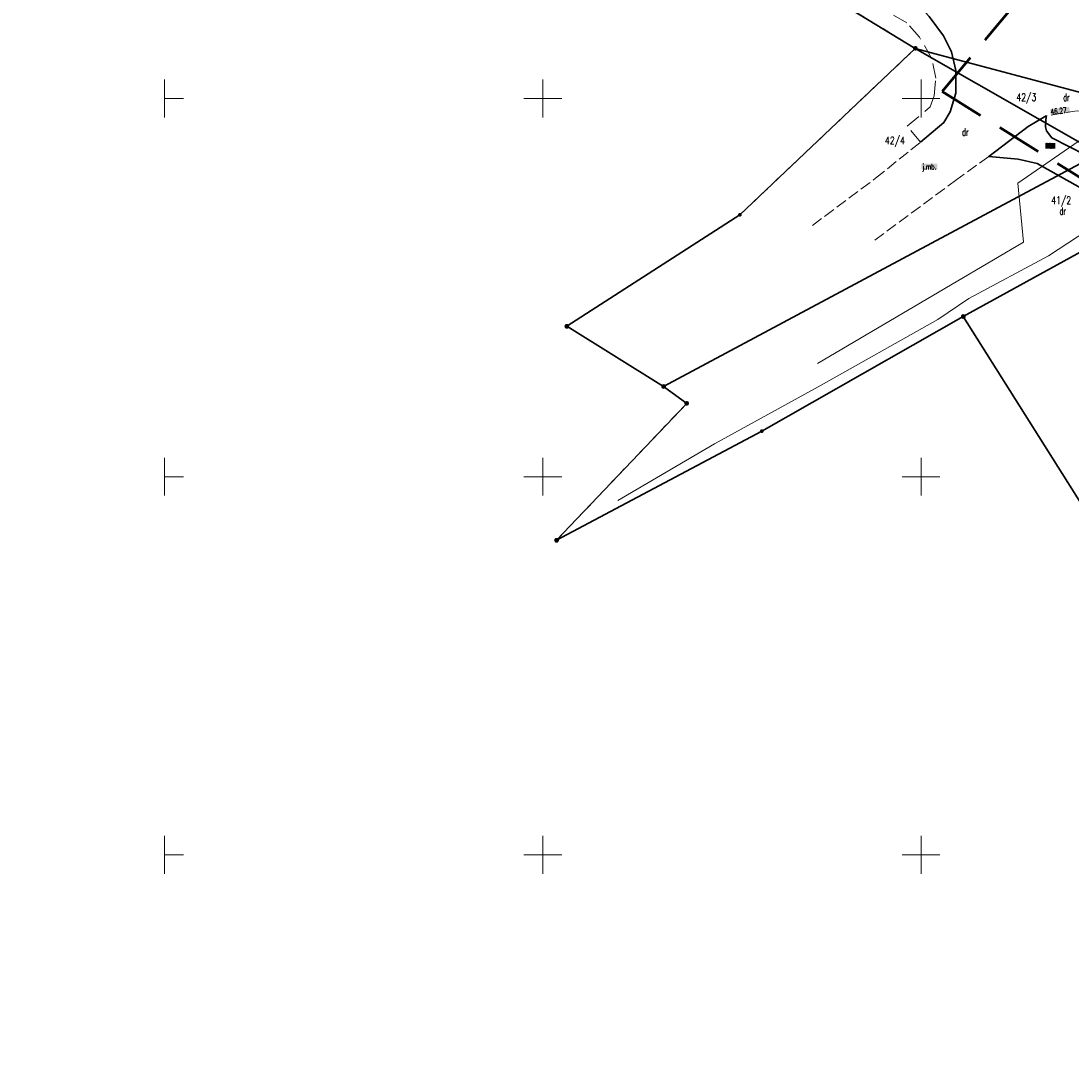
# Model space of a CAD drawing. Header units: millimetres. Extents: x 5507581 to 5508583, y 5765457 to 5766184.
# Tile 1 of 59: x 5507581 to 5507720, y 5765474 to 5765610. Entities that reach past the tile are written whole.
import ezdxf
from ezdxf.enums import TextEntityAlignment as Align

# ---------------------------------------------------------------- set-up
doc = ezdxf.new("R2010")
doc.units = ezdxf.units.MM
for name, pattern in [('PRZER1-1', [2, 1, -1]), ('PRZER2-1', [3, 2, -1]), ('PRZER3-1', [2, 1.5, -0.5]), ('Przerywana 42 __ __ __ __ __ __ __ __ __ __', [3, 2, -1])]:
    doc.linetypes.add(name, pattern=pattern)
doc.layers.get('0').update_dxf_attribs({"lineweight": 18})
for name, color, linetype, lineweight in [('EGDE', 122, 'Continuous', 18), ('EGDE_O', 7, 'Continuous', 18), ('EGPG', 7, 'Continuous', 18), ('OTKC', 7, 'Continuous', 30), ('OTKJ', 7, 'Continuous', 30), ('OTKJ_O', 7, 'Continuous', 18), ('OTKK', 7, 'Continuous', 30), ('OTKU', 7, 'Continuous', 18), ('OTKU_O', 7, 'Continuous', 18), ('OTRS', 7, 'Continuous', 13), ('OTRS_O', 7, 'Continuous', 13), ('Ramka sekcyjna', 7, 'Continuous', 18), ('ZAKRES', 24, 'Przerywana 42 __ __ __ __ __ __ __ __ __ __', 50)]:
    doc.layers.add(name, color=color, linetype=linetype, lineweight=lineweight)
for name, color, linetype, lineweight, true_color in [('EGUG', 7, 'Continuous', 18, 0x008000), ('EGUG_O', 7, 'Continuous', 18, 0x008000), ('SUGP', 7, 'Continuous', 18, 0xbfbf00), ('SUTP', 7, 'Continuous', 18, 0xff9100)]:
    doc.layers.add(name, color=color, linetype=linetype, lineweight=lineweight, true_color=true_color)
doc.styles.add('opisy', font='romans.shx', dxfattribs={"width": 0.6})

# ---------------------------------------------------------------- blocks, each defined once
blk = doc.blocks.new('D_GSPWPS1')
blk.add_hatch(color=0).paths.add_polyline_path([(-0.045, 0), (-0.043467, -0.011647), (-0.038971, -0.0225), (-0.03182, -0.03182), (-0.0225, -0.038971), (-0.011647, -0.043467), (0, -0.045), (0.011647, -0.043467), (0.0225, -0.038971), (0.03182, -0.03182), (0.038971, -0.0225), (0.043467, -0.011647), (0.045, 0), (0.043467, 0.011647), (0.038971, 0.0225), (0.03182, 0.03182), (0.0225, 0.038971), (0.011647, 0.043467), (0, 0.045), (-0.011647, 0.043467), (-0.0225, 0.038971), (-0.03182, 0.03182), (-0.038971, 0.0225), (-0.043467, 0.011647)])
blk = doc.blocks.new('D_GEPPGD1_1')
at = {"true_color": 0xffffff}
blk.add_hatch(color=7, dxfattribs=at).paths.add_polyline_path([(0, -0.25), (0.077254, -0.237764), (0.146946, -0.202254), (0.202254, -0.146946), (0.237764, -0.077254), (0.25, 0), (0.237764, 0.077254), (0.202254, 0.146946), (0.146946, 0.202254), (0.077254, 0.237764), (0, 0.25), (-0.077254, 0.237764), (-0.146946, 0.202254), (-0.202254, 0.146946), (-0.237764, 0.077254), (-0.25, 0), (-0.237764, -0.077254), (-0.202254, -0.146946), (-0.146946, -0.202254), (-0.077254, -0.237764)])
at = {"color": 0}
blk.add_lwpolyline([(0, 0.25), (0.077254, 0.237764), (0.146946, 0.202254), (0.202254, 0.146946), (0.237764, 0.077254), (0.25, 0), (0.237764, -0.077254), (0.202254, -0.146946), (0.146946, -0.202254), (0.077254, -0.237764), (0, -0.25), (-0.077254, -0.237764), (-0.146946, -0.202254), (-0.202254, -0.146946), (-0.237764, -0.077254), (-0.25, 0), (-0.237764, 0.077254), (-0.202254, 0.146946), (-0.146946, 0.202254), (-0.077254, 0.237764)], close=True, dxfattribs=at)
blk = doc.blocks.new('D_GEPPGD1_2')
at = {"true_color": 0xffffff}
blk.add_hatch(color=7, dxfattribs=at).paths.add_polyline_path([(0, -0.25), (0.077254, -0.237764), (0.146946, -0.202254), (0.202254, -0.146946), (0.237764, -0.077254), (0.25, 0), (0.237764, 0.077254), (0.202254, 0.146946), (0.146946, 0.202254), (0.077254, 0.237764), (0, 0.25), (-0.077254, 0.237764), (-0.146946, 0.202254), (-0.202254, 0.146946), (-0.237764, 0.077254), (-0.25, 0), (-0.237764, -0.077254), (-0.202254, -0.146946), (-0.146946, -0.202254), (-0.077254, -0.237764)])
blk.add_hatch(color=0).paths.add_polyline_path([(0, -0.045), (0.013906, -0.042798), (0.02645, -0.036406), (0.036406, -0.02645), (0.042798, -0.013906), (0.045, 0), (0.042798, 0.013906), (0.036406, 0.02645), (0.02645, 0.036406), (0.013906, 0.042798), (0, 0.045), (-0.013906, 0.042798), (-0.02645, 0.036406), (-0.036406, 0.02645), (-0.042798, 0.013906), (-0.045, 0), (-0.042798, -0.013906), (-0.036406, -0.02645), (-0.02645, -0.036406), (-0.013906, -0.042798)])

msp = doc.modelspace()

# ---------------------------------------------------------------- hatches: boundary and pattern name
at = {"layer": 'OTKJ_O', "true_color": 0xffffff}
msp.add_hatch(color=7, dxfattribs=at).paths.add_polyline_path([(5507700.04, 5765590.62), (5507700.04, 5765591.37), (5507702.16, 5765591.37), (5507702.16, 5765590.62)], flags=0)
at = {"layer": 'OTKU_O', "true_color": 0xffffff}
msp.add_hatch(color=7, dxfattribs=at).paths.add_polyline_path([(5507716.42, 5765593.39), (5507716.42, 5765594.14), (5507717.76, 5765594.14), (5507717.76, 5765593.39)], flags=0)
at = {"layer": 'OTRS_O', "true_color": 0xffffff}
msp.add_hatch(color=7, dxfattribs=at).paths.add_polyline_path([(5507717.08, 5765598.61), (5507719.58, 5765598.88), (5507719.67, 5765598.13), (5507717.16, 5765597.86)], flags=0)

# ---------------------------------------------------------------- linework, layer by layer
at = {"layer": 'EGDE', "linetype": 'Continuous', "lineweight": 30}
msp.add_lwpolyline([(5507917.91, 5765473.68), (5507861.77, 5765505.79), (5507784.31, 5765550.85), (5507783.62, 5765551.25), (5507770.24, 5765559.04), (5507775.18, 5765561.74), (5507733.94, 5765586.76), (5507732.84, 5765597.68), (5507699.24, 5765606.63), (5507686.62, 5765614.34), (5507670.92, 5765623.62), (5507604.76, 5765658.57), (5507581.01, 5765674.7)], dxfattribs=at)
for points in [[(5507699.24, 5765606.63), (5507723.55, 5765592.72), (5507665.96, 5765561.93), (5507653.17, 5765569.89), (5507676.05, 5765584.63)], [(5507699.24, 5765606.63), (5507732.84, 5765597.68), (5507723.55, 5765592.72)], [(5507733.94, 5765586.76), (5507705.58, 5765571.18), (5507678.94, 5765556.02), (5507651.81, 5765541.6), (5507669.02, 5765559.7), (5507665.96, 5765561.93), (5507723.55, 5765592.72)], [(5507705.58, 5765571.18), (5507728.11, 5765535.38), (5507770.24, 5765559.04), (5507775.18, 5765561.74), (5507733.94, 5765586.76)]]:
    msp.add_lwpolyline(points, close=True, dxfattribs=at)
at = {"layer": 'EGUG', "color": 96, "linetype": 'PRZER1-1', "lineweight": 18, "true_color": 0x008000}
msp.add_lwpolyline([(5507917.91, 5765473.68), (5507861.77, 5765505.79), (5507784.31, 5765550.85), (5507783.62, 5765551.25), (5507770.24, 5765559.04), (5507775.18, 5765561.74), (5507733.94, 5765586.76), (5507732.84, 5765597.68), (5507699.24, 5765606.63), (5507686.62, 5765614.34), (5507670.92, 5765623.62), (5507604.76, 5765658.57), (5507581.01, 5765674.7)], dxfattribs=at)
for points in [[(5507699.24, 5765606.63), (5507723.55, 5765592.72), (5507665.96, 5765561.93), (5507653.17, 5765569.89), (5507676.05, 5765584.63)], [(5507699.24, 5765606.63), (5507732.84, 5765597.68), (5507723.55, 5765592.72)], [(5507733.94, 5765586.76), (5507705.58, 5765571.18), (5507678.94, 5765556.02), (5507651.81, 5765541.6), (5507669.02, 5765559.7), (5507665.96, 5765561.93), (5507723.55, 5765592.72), (5507732.84, 5765597.68)], [(5507705.58, 5765571.18), (5507728.11, 5765535.38), (5507770.24, 5765559.04), (5507775.18, 5765561.74), (5507733.94, 5765586.76)]]:
    msp.add_lwpolyline(points, close=True, dxfattribs=at)
at = {"layer": 'OTKC', "color": 7, "linetype": 'PRZER2-1', "lineweight": 18}
msp.add_lwpolyline([(5507688.19, 5765615.64), (5507692.07, 5765616.47), (5507699.96, 5765612.04), (5507701.09, 5765610.85), (5507702.95, 5765608.29), (5507704.01, 5765606.19), (5507704.6, 5765603.7), (5507704.6, 5765600.72), (5507703.86, 5765598.22), (5507703.01, 5765596.84), (5507699.94, 5765594.24), (5507698.18, 5765596.35), (5507701.21, 5765598.89), (5507701.74, 5765600.34), (5507701.94, 5765602.68), (5507701.44, 5765605.26), (5507699.79, 5765608.09), (5507698.1, 5765610.02)], close=True, dxfattribs=at)
at = {"layer": 'OTKJ', "color": 7, "linetype": 'PRZER3-1', "lineweight": 18}
for points in [[(5507685.65, 5765583.22), (5507693.99, 5765589.46), (5507699.94, 5765594.24), (5507703.01, 5765596.84), (5507703.86, 5765598.22), (5507704.6, 5765600.72), (5507704.6, 5765603.7), (5507704.01, 5765606.19), (5507702.95, 5765608.29)], [(5507748.48, 5765584.82), (5507735.01, 5765592.48), (5507725.92, 5765597.69), (5507723.9, 5765598.04), (5507720.63, 5765598.38), (5507716.55, 5765597.69)], [(5507716.55, 5765597.69), (5507714.17, 5765596.29), (5507708.95, 5765592.35), (5507704.74, 5765589.28), (5507693.76, 5765581.2)]]:
    msp.add_lwpolyline(points, dxfattribs=at)
at = {"layer": 'OTKK', "color": 7, "linetype": 'Continuous'}
msp.add_lwpolyline([(5507699.94, 5765594.24), (5507703.01, 5765596.84), (5507703.86, 5765598.22), (5507704.6, 5765600.72), (5507704.6, 5765603.7), (5507704.01, 5765606.19), (5507702.95, 5765608.29), (5507701.09, 5765610.85), (5507699.96, 5765612.04), (5507692.07, 5765616.47), (5507688.19, 5765615.64)], dxfattribs=at)
msp.add_lwpolyline([(5507716.55, 5765597.69), (5507716.44, 5765596.24), (5507716.59, 5765595.73), (5507717.28, 5765594.81), (5507726.26, 5765590.22), (5507728.39, 5765588.86), (5507731.33, 5765585.7), (5507727.26, 5765583.42), (5507725.26, 5765585.58), (5507723.61, 5765586.77), (5507715.33, 5765591.41), (5507712.85, 5765591.97), (5507708.95, 5765592.35), (5507714.17, 5765596.29)], close=True, dxfattribs=at)
at = {"layer": 'OTKU', "color": 7, "linetype": 'PRZER3-1', "lineweight": 18}
msp.add_lwpolyline([(5507716.55, 5765597.69), (5507716.44, 5765596.24), (5507716.59, 5765595.73), (5507717.28, 5765594.81), (5507726.26, 5765590.22), (5507728.39, 5765588.86), (5507731.33, 5765585.7), (5507727.26, 5765583.42), (5507725.26, 5765585.58), (5507723.61, 5765586.77), (5507715.33, 5765591.41), (5507712.85, 5765591.97), (5507708.95, 5765592.35), (5507714.17, 5765596.29)], close=True, dxfattribs=at)
at = {"layer": 'Ramka sekcyjna', "color": 7, "linetype": 'Continuous', "lineweight": 18, "flags": 128}
for points in [[(5507600, 5765597.5), (5507600, 5765602.5)], [(5507650, 5765597.5), (5507650, 5765602.5)], [(5507700, 5765597.5), (5507700, 5765602.5)], [(5507600, 5765600), (5507602.5, 5765600)], [(5507652.5, 5765600), (5507647.5, 5765600)], [(5507702.5, 5765600), (5507697.5, 5765600)], [(5507600, 5765547.5), (5507600, 5765552.5)], [(5507650, 5765547.5), (5507650, 5765552.5)], [(5507700, 5765547.5), (5507700, 5765552.5)], [(5507600, 5765550), (5507602.5, 5765550)], [(5507652.5, 5765550), (5507647.5, 5765550)], [(5507702.5, 5765550), (5507697.5, 5765550)], [(5507600, 5765500), (5507600, 5765502.5)], [(5507650, 5765500), (5507650, 5765502.5)], [(5507700, 5765500), (5507700, 5765502.5)], [(5507600, 5765500), (5507602.5, 5765500)], [(5507600, 5765500), (5507600, 5765497.5)], [(5507600, 5765500), (5507602.5, 5765500)], [(5507652.5, 5765500), (5507647.5, 5765500)], [(5507652.5, 5765500), (5507647.5, 5765500)], [(5507650, 5765500), (5507650, 5765497.5)], [(5507702.5, 5765500), (5507697.5, 5765500)], [(5507702.5, 5765500), (5507697.5, 5765500)], [(5507700, 5765500), (5507700, 5765497.5)]]:
    msp.add_lwpolyline(points, dxfattribs=at)
at = {"layer": 'SUGP', "color": 52, "linetype": 'Continuous', "lineweight": 18, "true_color": 0xbfbf00}
msp.add_lwpolyline([(5507686.32, 5765564.98), (5507713.54, 5765580.99), (5507712.79, 5765588.8), (5507740.4, 5765607.87), (5507748.25, 5765613.77), (5507760.67, 5765629.01), (5507770.38, 5765635.59), (5507780.46, 5765639.4), (5507814.99, 5765653.77), (5507817.97, 5765654.9), (5507841.7, 5765664.85), (5507865.92, 5765675), (5507869.22, 5765667.76), (5507870.59, 5765663.27), (5507873.2, 5765647.07), (5507874.75, 5765636.02)], dxfattribs=at)
at = {"layer": 'SUTP', "color": 30, "linetype": 'Continuous', "lineweight": 18, "true_color": 0xff9100}
msp.add_lwpolyline([(5507659.9, 5765546.84), (5507672.71, 5765554.33), (5507686.38, 5765561.86), (5507702.22, 5765570.78), (5507706.32, 5765573.56), (5507716.83, 5765579.21), (5507721.94, 5765582.57), (5507724.15, 5765586.28), (5507729.86, 5765590.9), (5507734.36, 5765587.89)], dxfattribs=at)
at = {"layer": 'ZAKRES', "color": 7, "ltscale": 3}
msp.add_lwpolyline([(5507997.65, 5765741.32), (5507987.41, 5765737.05), (5507976.84, 5765732.68), (5507960.82, 5765725.99), (5507949.54, 5765721.22), (5507916.43, 5765707.39), (5507894.32, 5765698.1), (5507886.29, 5765697.26), (5507871.37, 5765691.06), (5507798.67, 5765659.19), (5507746.14, 5765632.61), (5507718.02, 5765619.22), (5507702.77, 5765600.94), (5507741.96, 5765576.47), (5507779.45, 5765611.61), (5507810.7, 5765630.8), (5507849.66, 5765646.91), (5507936.38, 5765683.59), (5507954.46, 5765692.06), (5508010.05, 5765714.63)], dxfattribs=at)

# ---------------------------------------------------------------- block references
at = {"layer": 'EGPG', "color": 7, "linetype": 'Continuous', "lineweight": 18}
for name, p in [('D_GEPPGD1_1', (5507699.24, 5765606.63)), ('D_GEPPGD1_2', (5507676.05, 5765584.63)), ('D_GEPPGD1_1', (5507705.58, 5765571.18)), ('D_GEPPGD1_1', (5507653.17, 5765569.89)), ('D_GEPPGD1_1', (5507665.96, 5765561.93)), ('D_GEPPGD1_1', (5507669.02, 5765559.7)), ('D_GEPPGD1_2', (5507678.94, 5765556.02)), ('D_GEPPGD1_1', (5507651.81, 5765541.6))]:
    msp.add_blockref(name, p, dxfattribs=at)
at = {"layer": 'OTRS', "color": 7, "linetype": 'Continuous', "lineweight": 13}
msp.add_blockref('D_GSPWPS1', (5507716.41, 5765597.61), dxfattribs=at)

# ---------------------------------------------------------------- texts
at = {"layer": 'EGDE_O', "color": 122, "linetype": 'Continuous', "lineweight": 20, "ltscale": 0.2, "style": 'opisy', "width": 0.75}
for s, p in [('42/3', (5507713.92, 5765599.67)), ('42/4', (5507696.54, 5765593.95)), ('41/2', (5507718.53, 5765586.04))]:
    msp.add_text(s, height=1, dxfattribs=at).set_placement(p, align=Align.CENTER)
at = {"layer": 'EGUG_O', "color": 96, "linetype": 'Continuous', "lineweight": 20, "ltscale": 0.2, "true_color": 0x008000, "style": 'opisy', "width": 0.6}
for p in [(5507719.23, 5765599.66), (5507705.86, 5765595.07), (5507718.74, 5765584.61)]:
    msp.add_text('dr', height=1, dxfattribs=at).set_placement(p, align=Align.CENTER)
at = {"layer": 'OTKJ_O', "color": 7, "linetype": 'Continuous', "lineweight": 15, "ltscale": 0.15, "style": 'opisy', "width": 0.6}
msp.add_text('j.mb.', height=0.75, dxfattribs=at).set_placement((5507701.1, 5765590.62), align=Align.CENTER)
at = {"layer": 'OTKU_O', "color": 7, "linetype": 'Continuous', "lineweight": 15, "ltscale": 0.15, "style": 'opisy', "width": 0.6}
msp.add_text('kb.', height=0.75, dxfattribs=at).set_placement((5507717.09, 5765593.39), align=Align.CENTER)
at = {"layer": 'OTRS_O', "color": 7, "linetype": 'Continuous', "lineweight": 15, "ltscale": 0.15, "style": 'opisy', "width": 0.6}
msp.add_text('46.27', height=0.75, rotation=6.176, dxfattribs=at).set_placement((5507717.16, 5765597.86, 10.8))

doc.saveas('drawing.dxf')
